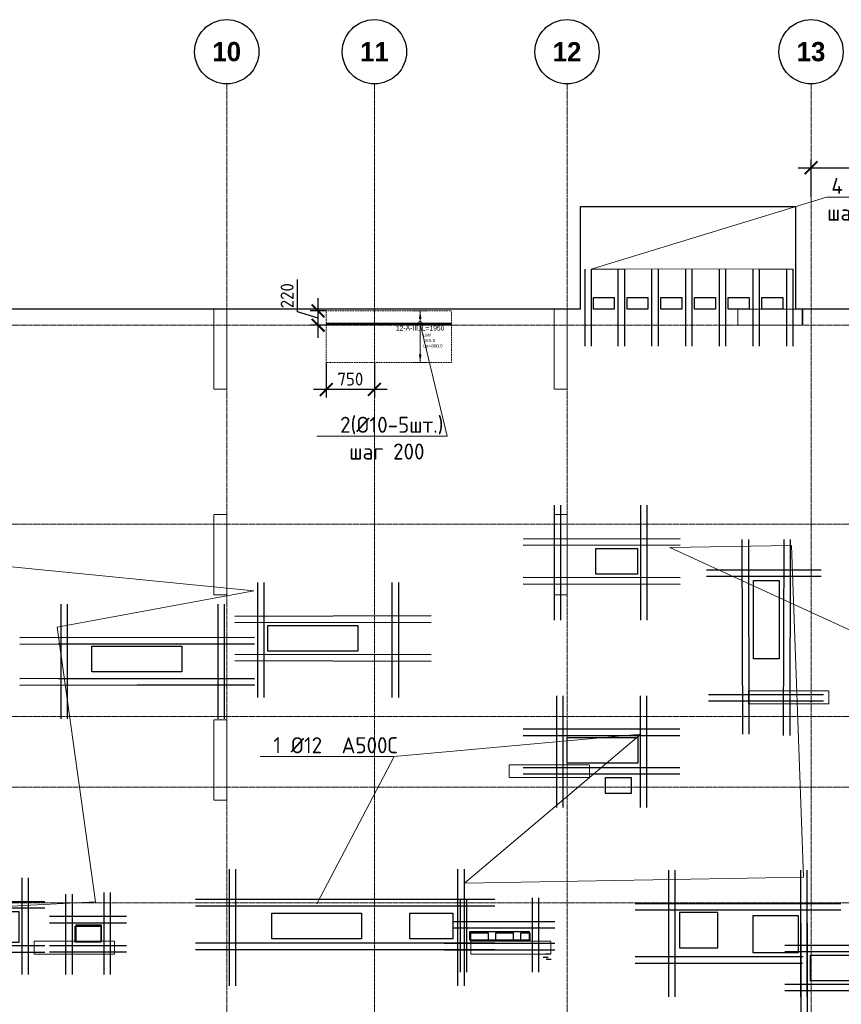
# Model space of a CAD drawing. Header units: millimetres. Extents: x -5898314 to 1055204, y -720802 to 1562611.
# Tile 118 of 256: x -75060 to -62265, y -603580 to -588240. Entities that reach past the tile are written whole.
import ezdxf
from ezdxf import colors
from ezdxf.entities.mleader import LeaderData, LeaderLine
from ezdxf.enums import TextEntityAlignment as Align
from ezdxf.math import Vec2, Vec3

# ---------------------------------------------------------------- set-up
doc = ezdxf.new("R2010")
doc.units = ezdxf.units.MM
doc.set_wipeout_variables(frame=1)
for name, pattern in [('01 Штриховая _4 мм_', [6, 3.5, -2.5]), ('______5', [1100, 800, -100, 100, -100]), ('DASHED', [7, 5, -2, 0]), ('GOST2.303 4', [7, 5, -2, 0]), ('осевая', [50.8, 31.75, -6.35, 6.35, -6.35])]:
    doc.linetypes.add(name, pattern=pattern)
for name, color, linetype, lineweight in [('907Сл Осевые', 1, 'Continuous', 0), ('_0.25', 114, 'Continuous', 25), ('_0.5', 94, 'Continuous', 50), ('RAZMER', 100, 'Continuous', 15), ('АрмСтер', 2, 'Continuous', 50), ('контур распр. стерхней', 2, 'GOST2.303 4', 20), ('Оси', 40, '______5', 18), ('Перекрытие ж_бетон', 1, 'Continuous', 30), ('подоснова', 151, 'Continuous', 5), ('РАЗМЕРЫ', 1, 'Continuous', 9), ('Стена_ кирп. кладка не несущ', 7, 'Continuous', 35)]:
    doc.layers.add(name, color=color, linetype=linetype, lineweight=lineweight)
doc.layers.add('АрмСтер_атрибуты', color=2, linetype='Continuous', lineweight=0, plot=False)
doc.layers.add('Колонна_ бетон', color=7, linetype='Continuous', lineweight=50, true_color=0xb4b496)
doc.styles.add('Century Gothic', font='GOTHIC.TTF')
doc.styles.add('GOST-2.304_Type-B', font='GOST_Common.ttf')
doc.styles.get("Standard").update_dxf_attribs({"font": 'arial.ttf'})
doc.styles.add('Аннотативный', font='arial.ttf')
doc.dimstyles.new('СПДС', dxfattribs={"dimscale": 100, "dimtxt": 2.5, "dimasz": 2, "dimexe": 1.25, "dimexo": 0, "dimtad": 1, "dimdec": 0, "dimrnd": 5, "dimtxsty": 'GOST-2.304_Type-B', "dimblk": 'ARCHTICK', "dimcen": 2.5, "dimdle": 2, "dimclrd": 1, "dimclre": 1, "dimclrt": 1, "dimadec": 0, "dimazin": 2, "dimtfac": 0.75, "dimtdec": 0, "dimtmove": 1, "dimatfit": 3, "dimfxl": 1, "dimtfillclr": 256, "dimtolj": 1, "dimarcsym": 1})

# ---------------------------------------------------------------- blocks, each defined once
blk = doc.blocks.new('NSY101')
at = {"color": 0, "linetype": 'ByBlock', "lineweight": -2}
blk.add_circle((0, 0), 50, dxfattribs=at)
blk = doc.blocks.new('СЛОЖНЫЙ_ОБЪЕКТ_17')
at = {"layer": 'Оси', "color": 16, "linetype": 'Continuous', "lineweight": 25, "transparency": 33554687, "xscale": 9.999999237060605, "yscale": 9.999999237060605, "zscale": 9.999999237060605}
blk.add_blockref('NSY101', (36213, -989), dxfattribs=at)
at = {"layer": 'Оси', "color": 16, "linetype": 'Continuous', "lineweight": 25, "transparency": 33554687, "insert": (36213, -989), "char_height": 300, "width": 620, "attachment_point": 5, "style": 'Century Gothic'}
blk.add_mtext('\\A1;{\\fCentury Gothic|i0|b1;\\H300.000000;\\W1.000000;\\C16;10}\\P', dxfattribs=at)
blk = doc.blocks.new('СЛОЖНЫЙ_ОБЪЕКТ_18')
at = {"layer": 'Оси', "color": 16, "linetype": 'Continuous', "lineweight": 25, "transparency": 33554687, "xscale": 9.999999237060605, "yscale": 9.999999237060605, "zscale": 9.999999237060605}
blk.add_blockref('NSY101', (38513, -989), dxfattribs=at)
at = {"layer": 'Оси', "color": 16, "linetype": 'Continuous', "lineweight": 25, "transparency": 33554687, "insert": (38513, -989), "char_height": 300, "width": 620, "attachment_point": 5, "style": 'Century Gothic'}
blk.add_mtext('\\A1;{\\fCentury Gothic|i0|b1;\\H300.000000;\\W1.000000;\\C16;11}\\P', dxfattribs=at)
blk = doc.blocks.new('СЛОЖНЫЙ_ОБЪЕКТ_19')
at = {"layer": 'Оси', "color": 16, "linetype": 'Continuous', "lineweight": 25, "transparency": 33554687, "xscale": 9.999999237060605, "yscale": 9.999999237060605, "zscale": 9.999999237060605}
blk.add_blockref('NSY101', (41513, -989), dxfattribs=at)
at = {"layer": 'Оси', "color": 16, "linetype": 'Continuous', "lineweight": 25, "transparency": 33554687, "insert": (41513, -989), "char_height": 300, "width": 620, "attachment_point": 5, "style": 'Century Gothic'}
blk.add_mtext('\\A1;{\\fCentury Gothic|i0|b1;\\H300.000000;\\W1.000000;\\C16;12}\\P', dxfattribs=at)
blk = doc.blocks.new('СЛОЖНЫЙ_ОБЪЕКТ_20')
at = {"layer": 'Оси', "color": 16, "linetype": 'Continuous', "lineweight": 25, "transparency": 33554687, "xscale": 9.999999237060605, "yscale": 9.999999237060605, "zscale": 9.999999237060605}
blk.add_blockref('NSY101', (45313, -989), dxfattribs=at)
at = {"layer": 'Оси', "color": 16, "linetype": 'Continuous', "lineweight": 25, "transparency": 33554687, "insert": (45313, -989), "char_height": 300, "width": 620, "attachment_point": 5, "style": 'Century Gothic'}
blk.add_mtext('\\A1;{\\fCentury Gothic|i0|b1;\\H300.000000;\\W1.000000;\\C16;13}\\P', dxfattribs=at)
blk = doc.blocks.new('оси блок 2')
at = {"layer": 'Оси', "color": 16, "linetype": 'осевая', "lineweight": 0, "transparency": 33554687}
for p, q in [((-54204.7, -322543), (-54204.7, -347914.1)), ((-51904.7, -322543), (-51904.7, -347914.1)), ((-48904.7, -322543), (-48904.7, -347914.1)), ((-45104.7, -322543), (-45104.7, -347914.1)), ((-89822.3, -326301.3), (-37238.5, -326301.3)), ((-89822.3, -329401.3), (-37238.5, -329401.3)), ((-89822.3, -332401.3), (-37238.5, -332401.3)), ((-89822.3, -333501.3), (-37238.5, -333501.3)), ((-89822.3, -335301.3), (-37238.5, -335301.3))]:
    blk.add_line(p, q, dxfattribs=at)
at = {"layer": 'Оси', "color": 16, "linetype": 'Continuous', "lineweight": 25, "transparency": 33554687}
for name in ['СЛОЖНЫЙ_ОБЪЕКТ_17', 'СЛОЖНЫЙ_ОБЪЕКТ_18', 'СЛОЖНЫЙ_ОБЪЕКТ_19', 'СЛОЖНЫЙ_ОБЪЕКТ_20']:
    blk.add_blockref(name, (-90418.2, -321053.5), dxfattribs=at)
blk = doc.blocks.new('подложка стн 1-го этажа')
at = {"layer": 'Колонна_ бетон', "color": 252, "linetype": 'DASHED', "lineweight": 0, "ltscale": 0.5, "true_color": 0x939598, "transparency": 33554687}
for p, q in [((39544, 23162, -200), (39344, 23162, -200)), ((39344, 23162, -200), (39344, 23162, -200)), ((39344, 21912, -200), (39344, 23162, -200)), ((39544, 23162, -200), (39344, 23162, -200)), ((39344, 23162, -200), (39344, 23162, -200)), ((39344, 21912, -200), (39344, 23162, -200)), ((39544, 23162, -200), (39544, 23162, -200)), ((39544, 23162, -200), (39544, 21912, -200)), ((39544, 23162, -200), (39544, 23162, -200)), ((39544, 23162, -200), (39544, 21912, -200)), ((44644, 23162, -200), (44644, 23162, -200)), ((44644, 23162, -200), (44844, 23162, -200)), ((44644, 23162, -200), (44644, 21912, -200)), ((44644, 23162, -200), (44644, 23162, -200)), ((44644, 23162, -200), (44844, 23162, -200)), ((44644, 23162, -200), (44644, 21912, -200)), ((44844, 23162, -200), (44844, 23162, -200)), ((44844, 21912, -200), (44844, 23162, -200)), ((44844, 23162, -200), (44844, 23162, -200)), ((44844, 21912, -200), (44844, 23162, -200)), ((39344, 21912, -200), (39544, 21912, -200)), ((39344, 21912, -200), (39344, 21912, -200)), ((39344, 21912, -200), (39544, 21912, -200)), ((39344, 21912, -200), (39344, 21912, -200)), ((39544, 21912, -200), (39544, 21912, -200)), ((39544, 21912, -200), (39544, 21912, -200)), ((44844, 21912, -200), (44644, 21912, -200)), ((44644, 21912, -200), (44644, 21912, -200)), ((44844, 21912, -200), (44644, 21912, -200)), ((44644, 21912, -200), (44644, 21912, -200)), ((44844, 21912, -200), (44844, 21912, -200)), ((44844, 21912, -200), (44844, 21912, -200)), ((47669, 20412, -200), (47669, 20212, -200)), ((48919, 20412, -200), (47669, 20412, -200)), ((47669, 20412, -200), (47669, 20412, -200)), ((47669, 20412, -200), (47669, 20212, -200)), ((48919, 20412, -200), (47669, 20412, -200)), ((47669, 20412, -200), (47669, 20412, -200)), ((48919, 20412, -200), (48919, 20412, -200)), ((48919, 20212, -200), (48919, 20412, -200)), ((48919, 20412, -200), (48919, 20412, -200)), ((48919, 20212, -200), (48919, 20412, -200)), ((47669, 20212, -200), (47669, 20212, -200)), ((48919, 20212, -200), (47669, 20212, -200)), ((47669, 20212, -200), (47669, 20212, -200)), ((48919, 20212, -200), (47669, 20212, -200)), ((48919, 20212, -200), (48919, 20212, -200)), ((48919, 20212, -200), (48919, 20212, -200)), ((39344, 19962, -200), (39344, 19962, -200)), ((39544, 19962, -200), (39344, 19962, -200)), ((39344, 18712, -200), (39344, 19962, -200)), ((39344, 19962, -200), (39344, 19962, -200)), ((39544, 19962, -200), (39344, 19962, -200)), ((39344, 18712, -200), (39344, 19962, -200)), ((39544, 19962, -200), (39544, 19962, -200)), ((39544, 19962, -200), (39544, 18712, -200)), ((39544, 19962, -200), (39544, 19962, -200)), ((39544, 19962, -200), (39544, 18712, -200)), ((43944, 19062, -200), (43944, 19262, -200)), ((43944, 19262, -200), (43944, 19262, -200)), ((45194, 19262, -200), (43944, 19262, -200)), ((43944, 19062, -200), (43944, 19262, -200)), ((43944, 19262, -200), (43944, 19262, -200)), ((45194, 19262, -200), (43944, 19262, -200)), ((45194, 19262, -200), (45194, 19262, -200)), ((45194, 19262, -200), (45194, 19062, -200)), ((45194, 19262, -200), (45194, 19262, -200)), ((45194, 19262, -200), (45194, 19062, -200)), ((43944, 19062, -200), (43944, 19062, -200)), ((45194, 19062, -200), (43944, 19062, -200)), ((43944, 19062, -200), (43944, 19062, -200)), ((45194, 19062, -200), (43944, 19062, -200)), ((45194, 19062, -200), (45194, 19062, -200)), ((45194, 19062, -200), (45194, 19062, -200)), ((39344, 18712, -200), (39344, 18712, -200)), ((39544, 18712, -200), (39344, 18712, -200)), ((39344, 18712, -200), (39344, 18712, -200)), ((39544, 18712, -200), (39344, 18712, -200)), ((39544, 18712, -200), (39544, 18712, -200)), ((39544, 18712, -200), (39544, 18712, -200)), ((36543, 16512, -200), (36543, 16312, -200)), ((36543, 16512, -200), (36543, 16512, -200)), ((36543, 16512, -200), (37793, 16512, -200)), ((36543, 16512, -200), (36543, 16312, -200)), ((36543, 16512, -200), (36543, 16512, -200)), ((36543, 16512, -200), (37793, 16512, -200)), ((37793, 16512, -200), (37793, 16312, -200)), ((37793, 16512, -200), (37793, 16512, -200)), ((37793, 16512, -200), (37793, 16312, -200)), ((37793, 16512, -200), (37793, 16512, -200)), ((43343, 16512, -200), (43343, 16512, -200)), ((44593, 16512, -200), (43343, 16512, -200)), ((43343, 16512, -200), (43343, 16312, -200)), ((43343, 16512, -200), (43343, 16512, -200)), ((44593, 16512, -200), (43343, 16512, -200)), ((43343, 16512, -200), (43343, 16312, -200)), ((44593, 16512, -200), (44593, 16512, -200)), ((44593, 16312, -200), (44593, 16512, -200)), ((44593, 16512, -200), (44593, 16512, -200)), ((44593, 16312, -200), (44593, 16512, -200)), ((36543, 16312, -200), (36543, 16312, -200)), ((36543, 16312, -200), (37793, 16312, -200)), ((36543, 16312, -200), (36543, 16312, -200)), ((36543, 16312, -200), (37793, 16312, -200)), ((37793, 16312, -200), (37793, 16312, -200)), ((37793, 16312, -200), (37793, 16312, -200)), ((43343, 16312, -200), (43343, 16312, -200)), ((43343, 16312, -200), (44593, 16312, -200)), ((43343, 16312, -200), (43343, 16312, -200)), ((43343, 16312, -200), (44593, 16312, -200)), ((44593, 16312, -200), (44593, 16312, -200)), ((44593, 16312, -200), (44593, 16312, -200))]:
    blk.add_line(p, q, dxfattribs=at)
for points, elevation in [([(39344, 26362), (39544, 26362), (39544, 25112), (39344, 25112)], -560), ([(39344, 26362), (39544, 26362), (39544, 25112), (39344, 25112)], -560), ([(44644, 26362), (44844, 26362), (44844, 25112), (44644, 25112)], -560), ([(44644, 26362), (44844, 26362), (44844, 25112), (44644, 25112)], -560), ([(47504, 26362), (48504, 26362), (48504, 26112), (47504, 26112)], -360), ([(47504, 26362), (48514, 26362), (48514, 26112), (47504, 26112)], -560), ([(47504, 26362), (48504, 26362), (48504, 26112), (47504, 26112)], -360), ([(47504, 26362), (48514, 26362), (48514, 26112), (47504, 26112)], -560)]:
    blk.add_lwpolyline(points, close=True, dxfattribs=dict(at, elevation=elevation))
blk = doc.blocks.new('_ArchTick')
at = {"color": 0, "linetype": 'ByBlock', "const_width": 0.15}
blk.add_lwpolyline([(-0.5, -0.5), (0.5, 0.5)], dxfattribs=at)
blk = doc.blocks.new('*D591')
at = {"layer": 'DEFPOINTS', "color": 0, "lineweight": 0, "transparency": 16777216}
for p in [(-56535, -590547), (-62735, -591012), (-56535, -591174)]:
    blk.add_point(p, dxfattribs=at)
at = {"layer": 'РАЗМЕРЫ', "color": 1, "lineweight": -2, "transparency": 16777216}
for p, q in [((-62735, -591012), (-62735, -590422)), ((-56535, -591174), (-56535, -590422)), ((-62935, -590547), (-56335, -590547))]:
    blk.add_line(p, q, dxfattribs=at)
at = {"layer": 'РАЗМЕРЫ', "color": 1, "lineweight": -2, "transparency": 16777216, "xscale": 200, "yscale": 200, "zscale": 200, "rotation": 180}
blk.add_blockref('_ArchTick', (-62735, -590547), dxfattribs=at)
at = {"layer": 'РАЗМЕРЫ', "color": 1, "lineweight": -2, "transparency": 16777216, "xscale": 200, "yscale": 200, "zscale": 200}
blk.add_blockref('_ArchTick', (-56535, -590547), dxfattribs=at)
at = {"layer": 'РАЗМЕРЫ', "color": 1, "lineweight": 0, "transparency": 16777216, "insert": (-59635, -590360), "char_height": 250, "attachment_point": 5, "style": 'GOST-2.304_Type-B'}
blk.add_mtext('\\A1;6200', dxfattribs=at)
blk = doc.blocks.new('отв +6900')
at = {"layer": 'Перекрытие ж_бетон', "color": 1}
for points in [[(-228613, -172099), (-228613, -171699), (-227963, -171699), (-227963, -172099)], [(-226157, -172199), (-225757, -172199), (-225757, -173419), (-226157, -173419)], [(-233721, -173299), (-233721, -172899), (-232321, -172899), (-232321, -173299)], [(-236461, -173619), (-236461, -173219), (-235061, -173219), (-235061, -173619)], [(-229061, -175044), (-229061, -174644), (-227961, -174644), (-227961, -175044)], [(-228061, -175519), (-228461, -175519), (-228461, -175269), (-228061, -175269)], [(-233661, -177779), (-233661, -177379), (-232261, -177379), (-232261, -177779)], [(-231511, -177779), (-231511, -177379), (-230841, -177379), (-230841, -177779)], [(-226711, -177919), (-226711, -177369), (-227311, -177369), (-227311, -177919)], [(-226161, -177999), (-226161, -177419), (-225461, -177419), (-225461, -177999)], [(-236311, -177819), (-236311, -177569), (-236711, -177569), (-236711, -177819)]]:
    blk.add_lwpolyline(points, close=True, dxfattribs=at)
at = {"layer": 'Перекрытие ж_бетон', "color": 1, "elevation": 360}
for points in [[(-230561, -177689), (-230291, -177689), (-230291, -177819), (-230561, -177819)], [(-230171, -177689), (-229901, -177689), (-229901, -177819), (-230171, -177819)], [(-229781, -177689), (-229641, -177689), (-229641, -177819), (-229781, -177819)]]:
    blk.add_lwpolyline(points, close=True, dxfattribs=at)
blk = doc.blocks.new('*U136')
at = {"layer": '_0.25', "ltscale": 100}
blk.add_lwpolyline([(0, 482), (1176, 482), (1176, 0), (0, 0)], close=True, dxfattribs=at)
at = {"layer": '_0.5', "color": 7, "lineweight": 30, "ltscale": 100}
for p, q in [((-150, 982), (-150, -500)), ((-50, 982), (-50, -500)), ((1226, -500), (1226, 1007)), ((1326, -500), (1326, 1007)), ((1576, 632), (-400, 632)), ((1576, 532), (-400, 532)), ((-400, -50), (1576, -50)), ((-400, -150), (1576, -150))]:
    blk.add_line(p, q, dxfattribs=at)
blk = doc.blocks.new('*U133')
at = {"layer": '_0.25', "ltscale": 100}
blk.add_lwpolyline([(0, 250), (399, 250), (399, 0), (0, 0)], close=True, dxfattribs=at)
at = {"layer": '_0.5', "color": 7, "lineweight": 30, "ltscale": 100}
for p, q in [((449, -500), (449, 774)), ((549, -500), (549, 774)), ((-150, 750), (-150, -500)), ((-50, 750), (-50, -500)), ((799, 400), (-400, 400)), ((799, 300), (-400, 300)), ((-400, -50), (799, -50)), ((-400, -150), (799, -150))]:
    blk.add_line(p, q, dxfattribs=at)
blk = doc.blocks.new('*U137')
at = {"layer": '_0.25', "ltscale": 100}
blk.add_lwpolyline([(0, 402), (1619, 402), (1619, 0), (0, 0)], close=True, dxfattribs=at)
at = {"layer": '_0.5', "color": 7, "lineweight": 30, "ltscale": 100}
for p, q in [((1669, -500), (1669, 927)), ((1769, -500), (1769, 927)), ((-150, 902), (-150, -500)), ((-50, 902), (-50, -500)), ((2019, 552), (-400, 552)), ((2019, 452), (-400, 452)), ((-400, -50), (2019, -50)), ((-400, -150), (2019, -150))]:
    blk.add_line(p, q, dxfattribs=at)
blk = doc.blocks.new('*U196')
at = {"layer": '_0.25', "ltscale": 100}
blk.add_lwpolyline([(0, 135), (926, 135), (926, 0), (0, 0)], close=True, dxfattribs=at)
at = {"layer": '_0.5', "color": 7, "lineweight": 30, "ltscale": 100}
for p, q in [((-150, 635), (-150, -500)), ((-50, 635), (-50, -500)), ((976, -500), (976, 660)), ((1076, -500), (1076, 660)), ((1326, 285), (-256, 285)), ((1326, 185), (-256, 185)), ((-400, -50), (1326, -50)), ((-400, -150), (1326, -150))]:
    blk.add_line(p, q, dxfattribs=at)
blk = doc.blocks.new('_None')
blk = doc.blocks.new('*U206')
at = {"layer": 'РАЗМЕРЫ'}
for p, q in [((112, 200), (-112, 200)), ((112, -600), (-112, -600))]:
    blk.add_line(p, q, dxfattribs=at)
at = {"layer": 'РАЗМЕРЫ', "ltscale": 15}
blk.add_line((0, -600), (0, 200), dxfattribs=at)
at = {"layer": 'РАЗМЕРЫ'}
for points in [[(0, 200), (21, 75), (-21, 75)], [(0, -600), (21, -475), (-21, -475)]]:
    blk.add_solid(points, dxfattribs=at)
at = {"layer": 'АрмСтер_атрибуты', "color": 215, "ltscale": 15, "style": 'Аннотативный'}
for s, p in [('шаг', (51, -194)), ('n=', (51, -285)), ('Lр=', (50, -368))]:
    blk.add_text(s, height=50, dxfattribs=at).set_placement(p)
at = {"layer": 'АрмСтер_атрибуты', "style": 'Аннотативный', "flags": 8}
blk.add_attdef('ПОЗ', (110, 30), '', height=75, dxfattribs=at)
at = {"layer": 'АрмСтер_атрибуты', "color": 215, "style": 'Аннотативный'}
for tag, p, flags in [('ШАГ', (191, -194), 10), ('КОЛ', (138, -285), 8), ('ШИРИНА', (173, -368), 8)]:
    blk.add_attdef(tag, p, '', height=50, dxfattribs=dict(at, flags=flags))
at = {"layer": 'АрмСтер_атрибуты', "flags": 9}
for tag, p in [('ОБОЗНАЧЕНИЕ', (-1034, -1124)), ('МАССА', (-1034, -1010))]:
    blk.add_attdef(tag, p, '', height=75, dxfattribs=at)
at = {"linetype": 'Continuous', "lineweight": 0}
blk.add_wipeout([(35, 0), (28, 21), (11, 33), (-11, 33), (-28, 21), (-35, 0), (-28, -21), (-11, -33), (11, -33), (28, -21)], dxfattribs=at)
at = {"color": 0, "linetype": 'ByBlock', "lineweight": -2, "ltscale": 100}
blk.add_line((-1463, 0), (487, 0), dxfattribs=at)
at = {"layer": 'РАЗМЕРЫ'}
blk.add_circle((0, 0), 35, dxfattribs=at)
at = {"layer": 'АрмСтер_атрибуты', "style": 'Аннотативный', "flags": 8}
blk.add_attdef('НАИМЕНОВАНИЕ', text='', height=75, dxfattribs=at).set_placement((0, -29), align=Align.TOP_CENTER)
blk = doc.blocks.new('*D628')
at = {"layer": '907Сл Осевые', "color": 1, "lineweight": -2, "transparency": 16777216}
for p, q in [((-70732, -592792), (-70732, -592287)), ((-70413, -593198), (-70413, -592578)), ((-70413, -592888), (-70732, -592792)), ((-70286, -592778), (-70538, -592778)), ((-70286, -592998), (-70538, -592998))]:
    blk.add_line(p, q, dxfattribs=at)
at = {"layer": 'DEFPOINTS', "color": 0, "lineweight": 0, "transparency": 16777216}
for p in [(-70413, -592778), (-70286, -592778, 43150), (-70286, -592998, 43150)]:
    blk.add_point(p, dxfattribs=at)
at = {"layer": '907Сл Осевые', "color": 1, "lineweight": -2, "transparency": 16777216, "xscale": 200, "yscale": 200, "zscale": 200}
for p, rotation in [((-70413, -592778), 90), ((-70413, -592998), 270)]:
    blk.add_blockref('_ArchTick', p, dxfattribs=dict(at, rotation=rotation))
at = {"layer": '907Сл Осевые', "color": 1, "lineweight": 0, "transparency": 16777216, "insert": (-70895, -592540), "char_height": 200, "attachment_point": 5, "rotation": 90, "style": 'GOST-2.304_Type-B'}
blk.add_mtext('\\A1;220', dxfattribs=at)
blk = doc.blocks.new('*D629')
at = {"layer": '907Сл Осевые', "color": 1, "lineweight": -2, "transparency": 16777216}
for p, q in [((-70286, -593580), (-70286, -594126)), ((-69535, -593580), (-69535, -594126)), ((-69335, -594001), (-70486, -594001))]:
    blk.add_line(p, q, dxfattribs=at)
at = {"layer": 'DEFPOINTS', "color": 0, "lineweight": 0, "transparency": 16777216}
for p in [(-70286, -593580, 43150), (-69535, -593580, 43150), (-70286, -594001)]:
    blk.add_point(p, dxfattribs=at)
at = {"layer": '907Сл Осевые', "color": 1, "lineweight": -2, "transparency": 16777216, "xscale": 200, "yscale": 200, "zscale": 200, "rotation": 180}
blk.add_blockref('_ArchTick', (-70286, -594001), dxfattribs=at)
at = {"layer": '907Сл Осевые', "color": 1, "lineweight": -2, "transparency": 16777216, "xscale": 200, "yscale": 200, "zscale": 200}
blk.add_blockref('_ArchTick', (-69535, -594001), dxfattribs=at)
at = {"layer": '907Сл Осевые', "color": 1, "lineweight": 0, "transparency": 16777216, "insert": (-69910, -593839), "char_height": 200, "attachment_point": 5, "style": 'GOST-2.304_Type-B'}
blk.add_mtext('\\A1;750', dxfattribs=at)

msp = doc.modelspace()

# ---------------------------------------------------------------- linework, layer by layer
at = {"lineweight": 30}
for p, q in [((-66736.84, -595805.58, -360), (-66736.84, -597595.58, -360)), ((-66636.84, -595805.58, -360), (-66636.84, -597595.58, -360)), ((-65394.19, -595805.58, -360), (-65394.19, -597595.58, -360)), ((-65294.19, -595805.58, -360), (-65294.19, -597595.58, -360)), ((-64774.19, -596325.58, -360), (-67211.43, -596332.16, -360)), ((-63811.49, -596336.53, -360), (-63804.91, -599372.47, -360)), ((-63711.49, -596336.53, -360), (-63704.91, -599370.07, -360)), ((-63161.49, -596336.53, -360), (-63168.07, -599391.6, 4396.46)), ((-63061.49, -596336.53, -360), (-63068.07, -599391.6, 4357.92)), ((-64774.19, -596425.58, -360), (-67221.02, -596430.85, -360)), ((-64365.73, -596811.12, 120.06), (-62575.73, -596811.12, 120.06)), ((-71358.74, -597009.8, -360), (-71358.74, -598799.8, -360)), ((-71258.74, -597009.8, -360), (-71258.74, -598799.8, -360)), ((-64774.19, -597037.86, -360), (-67221.02, -597032.59, -360)), ((-64365.73, -596911.12, 120.06), (-62575.73, -596911.12, 120.06)), ((-74421.55, -597344.43, -360), (-74421.55, -599134.43, -360)), ((-71973.72, -597344.43, -360), (-71973.72, -599134.43, -360)), ((-71403.72, -597864.43, -360), (-75058.79, -597871.01, -360)), ((-71403.72, -597966.83, -360), (-75058.79, -597973.41, -360)), ((-71403.72, -597964.43, -360), (-74458.79, -597971.01, -360)), ((-68653.87, -598137.31, -360), (-71708.94, -598130.73, -360)), ((-68653.87, -598237.31, -360), (-71708.94, -598230.73, -360)), ((-71403.72, -598502.8, -360), (-75058.79, -598509.38, -360)), ((-71403.72, -598514.43, -360), (-74458.79, -598507.84, -360)), ((-71403.72, -598603.97, -360), (-75058.79, -598610.56, -360)), ((-71403.72, -598614.43, -360), (-74458.79, -598607.84, -360)), ((-66698.94, -598775.48, -360), (-66698.94, -600515.48, -360)), ((-66598.94, -598775.48, -360), (-66598.94, -600515.48, -360)), ((-65398.53, -598775.48, -360), (-65398.53, -600515.48, -360)), ((-65298.53, -598775.48, -360), (-65298.53, -600515.48, -360)), ((-64332.95, -598851.86, 120.06), (-62542.95, -598851.86, 120.06)), ((-64778.74, -599295.48, -360), (-67218.94, -599295.48, -360)), ((-64778.74, -599395.48, -360), (-67218.94, -599395.48, -360)), ((-71798.94, -601472.48, -360), (-71798.94, -603292.48, -360)), ((-71698.94, -601472.48, -360), (-71698.94, -603292.48, -360)), ((-68240.56, -601472.48, -360), (-68240.56, -603292.48, -360)), ((-68140.56, -601472.48, -360), (-68140.56, -603292.48, -360)), ((-64952.57, -603461.32), (-64952.57, -601491.44)), ((-64852.57, -603461.32), (-64852.57, -601491.44)), ((-62895.25, -603461.32), (-62895.25, -601491.44)), ((-62795.25, -603461.32), (-62795.25, -601491.44)), ((-67661.56, -601948.97, -360), (-72321.77, -601948.97, -360)), ((-67661.56, -602048.97, -360), (-72321.77, -602048.97, -360)), ((-62274.19, -602015.36), (-65472.57, -602015.36)), ((-62274.19, -602115.36), (-65472.57, -602115.36)), ((-67661.56, -602628.97, -360), (-72321.77, -602628.97, -360)), ((-67661.56, -602728.97, -360), (-72321.77, -602728.97, -360)), ((-62859, -602841.32), (-65472.57, -602841.32)), ((-62866.41, -602941.32), (-65472.57, -602941.32))]:
    msp.add_line(p, q, dxfattribs=at)
at = {"color": 5, "lineweight": 30}
for p, q in [((-69262.5, -597009.8, -360), (-69262.5, -598799.8, -360)), ((-69162.5, -597009.8, -360), (-69162.5, -598799.8, -360)), ((-64774.19, -596937.86, -360), (-67221.02, -596932.59, -360)), ((-74321.55, -597344.43, -360), (-74321.55, -599134.43, -360)), ((-71873.72, -597344.43, -360), (-71873.72, -599134.43, -360)), ((-68653.87, -597529.8, -360), (-71708.94, -597536.38, -360)), ((-68653.87, -597629.8, -360), (-71708.94, -597636.38, -360)), ((-64332.95, -598751.86, 120.06), (-62542.95, -598751.86, 120.06)), ((-64778.74, -599895.48, -360), (-67218.94, -599895.48, -360)), ((-64778.74, -599995.48, -360), (-67218.94, -599995.48, -360))]:
    msp.add_line(p, q, dxfattribs=at)
at = {"layer": 'RAZMER', "lineweight": 30}
for points, elevation in [([(-66260.71, -592125.41), (-66260.75, -593325.41)], -359.98), ([(-66160.71, -592125.41), (-66160.75, -593325.41)], -359.98), ([(-65743.46, -592125.41), (-65743.5, -593325.41)], -360), ([(-65643.46, -592125.41), (-65643.5, -593325.41)], -360), ([(-65218.47, -592125.41), (-65218.52, -593325.41)], -359.98), ([(-65118.47, -592125.41), (-65118.52, -593325.41)], -359.98), ([(-64693.39, -592125.41), (-64693.44, -593325.41)], -360.07), ([(-64593.39, -592125.41), (-64593.44, -593325.41)], -360.07), ([(-64168.5, -592125.41), (-64168.54, -593325.41)], -359.95), ([(-64068.5, -592125.41), (-64068.54, -593325.41)], -359.95), ([(-63643.51, -592125.41), (-63643.56, -593325.41)], -359.93), ([(-63543.51, -592125.41), (-63543.56, -593325.41)], -359.93), ([(-63118.53, -592125.41), (-63118.57, -593325.41)], -360), ([(-63018.53, -592125.41), (-63018.57, -593325.41)], -360)]:
    msp.add_lwpolyline(points, dxfattribs=dict(at, elevation=elevation))
at = {"layer": 'контур распр. стерхней', "linetype": '01 Штриховая _4 мм_', "elevation": 43150}
msp.add_lwpolyline([(-68335.69, -593580.05), (-70285.69, -593580.05), (-70285.68, -592777.93), (-68335.68, -592777.93)], close=True, dxfattribs=at)
at = {"layer": 'Перекрытие ж_бетон'}
for p, q in [((-66325.27, -591147.93), (-62975.27, -591147.93)), ((-66325.27, -592747.93), (-66325.27, -591147.93)), ((-62975.27, -591147.93), (-62975.27, -592747.93))]:
    msp.add_line(p, q, dxfattribs=at)
for points, elevation in [([(-65800.29, -592747.93), (-66125.29, -592747.93), (-66125.29, -592567.93), (-65800.29, -592567.93)], 0.02), ([(-65275.21, -592747.93), (-65600.21, -592747.93), (-65600.21, -592567.93), (-65275.21, -592567.93)], -0.07), ([(-64750.31, -592747.93), (-65075.31, -592747.93), (-65075.31, -592567.93), (-64750.31, -592567.93)], 0.04), ([(-64225.33, -592747.93), (-64550.33, -592747.93), (-64550.33, -592567.93), (-64225.33, -592567.93)], 0.05), ([(-63700.34, -592747.93), (-64025.34, -592747.93), (-64025.34, -592567.93), (-63700.34, -592567.93)], 0.07), ([(-63175.35, -592747.93), (-63500.35, -592747.93), (-63500.35, -592567.93), (-63175.35, -592567.93)], 0.09)]:
    msp.add_lwpolyline(points, close=True, dxfattribs=dict(at, elevation=elevation))
for points in [[(-71387.76, -592747.93), (-83125.27, -592747.93)], [(-66325.27, -592747.93), (-66335.27, -592747.93), (-66335.27, -592747.93), (-69685.27, -592747.93), (-69685.27, -592747.93), (-71485.27, -592747.93)], [(-59335.27, -609647.93), (-56285.27, -609647.93), (-56285.27, -592747.93), (-62975.27, -592747.93)]]:
    msp.add_lwpolyline(points, dxfattribs=at)
at = {"layer": 'Стена_ кирп. кладка не несущ', "color": 31, "linetype": 'Continuous', "lineweight": 25, "true_color": 0xf0b464, "transparency": 33554687}
for p, q in [((-66827.46, -602847.86, 200), (-66907.46, -602847.86, 200)), ((-66793.82, -602797.93, 200), (-66873.82, -602797.93, 200)), ((-66781.34, -602879.48), (-66861.34, -602879.48))]:
    msp.add_line(p, q, dxfattribs=at)

# ---------------------------------------------------------------- block references
for name, p in [('подложка стн 1-го этажа', (-111379.2, -619109.72, 560)), ('отв +6900', (162525.63, -424778.83, 200))]:
    msp.add_blockref(name, p)
at = {"ltscale": 100}
for name, p in [('*U136', (-76247.03, -602615.62)), ('*U133', (-74195, -602613.25)), ('*U196', (-68050.31, -602578.36)), ('*U137', (-62744.69, -603215.21))]:
    msp.add_blockref(name, p, dxfattribs=at)
at = {"layer": 'РАЗМЕРЫ'}
msp.add_blockref('оси блок 2', (-17630.56, -266696.6), dxfattribs=at)

# ---------------------------------------------------------------- dimensions: what is measured, and where the dimension line sits
at = {"layer": 'РАЗМЕРЫ', "color": 1, "lineweight": 0}
dim = msp.add_linear_dim(base=(-56535.27, -590547.25), p1=(-62735.27, -591012.12), p2=(-56535.27, -591173.69), dimstyle='СПДС', override={"dimrnd": 5}, dxfattribs=at)
dim.commit()
dim.dimension.update_dxf_attribs({"geometry": '*D591', "text_midpoint": (-59635.27, -590359.75)})

# ---------------------------------------------------------------- leaders
at = {"layer": 'подоснова', "color": 2, "lineweight": 0, "ltscale": 0.3}
ml = msp.add_multileader_mtext('Standard', dxfattribs=at)
ml.set_content('4 (%%C12)\\Pшаг 100', color=2, style='GOST-2.304_Type-B')
ml.set_leader_properties(color=256, linetype='ByLayer', lineweight=15)
ml.set_arrow_properties(name='NONE')
ml.build(insert=Vec2(0, 0))
ml.multileader.update_dxf_attribs({"text_left_attachment_type": 6, "text_right_attachment_type": 6, "dogleg_length": 0.1, "arrow_head_size": 18})
ctx = ml.context
ctx.base_point, ctx.char_height, ctx.arrow_head_size, ctx.landing_gap_size, ctx.plane_origin = Vec3(-62495.76, -591004.96, 359.91), 250, 18, 20, Vec3(-65998.13, -591418.2, 359.91)
ctx.left_attachment, ctx.right_attachment, ctx.text_align_type = 6, 6, 1
notes = []
notes.append((ctx, [(0, (1, 1, 0), (-62495.86, -591004.96, 359.91), (1, 0), 0.1, [(6, [(-63018.53, -592125.41, 359.91), (-63543.51, -592125.41, 359.91), (-64082.79, -592119.8, 359.91), (-64593.39, -592125.41, 359.91), (-65132.85, -592119.8, 359.91), (-65643.46, -592125.41, 359.91), (-66160.71, -592125.41, 359.91)], 0, [])])]))
ctx.mtext.insert, ctx.mtext.alignment, ctx.mtext.flow_direction = Vec3(-61920.45, -590704.96, 359.91), 2, 5
ml = msp.add_multileader_mtext('Standard', dxfattribs=at)
ml.set_content('1 %%C12  А500С', color=2, style='GOST-2.304_Type-B')
ml.set_leader_properties(color=256, linetype='ByLayer', lineweight=15)
ml.set_arrow_properties(name='NONE')
ml.build(insert=Vec2(0, 0))
ml.multileader.update_dxf_attribs({"text_left_attachment_type": 6, "text_right_attachment_type": 6, "dogleg_length": 0.1, "arrow_head_size": 18})
ctx = ml.context
ctx.base_point, ctx.char_height, ctx.arrow_head_size, ctx.landing_gap_size, ctx.plane_origin = Vec3(-85941, -595871.76, 720), 250, 18, 20, Vec3(-94916.58, -594723.33, 720)
ctx.left_attachment, ctx.right_attachment, ctx.text_align_type = 6, 6, 1
notes.append((ctx, [(1, (1, 1, 0), (-84119.08, -595871.76, 720), (-1, 0), 0.1, [(6, [(-85068.28, -599579.63, 720), (-89043.53, -599004.75, 720), (-90095.18, -597292.34, 720)], 0, []), (3, [(-77543.82, -599298.28, 720), (-76699.43, -602130.52, 720), (-73877.77, -601981.59, 720), (-74475.18, -597705.14, 720), (-71415.45, -597137.72, 720)], 0, [])])]))
ctx.mtext.insert, ctx.mtext.alignment, ctx.mtext.flow_direction = Vec3(-85030.09, -595571.76, 720), 2, 5
ml = msp.add_multileader_mtext('Standard', dxfattribs=at)
ml.set_content('1 %%C12  А500С', color=2, style='GOST-2.304_Type-B')
ml.set_leader_properties(color=256, linetype='ByLayer', lineweight=15)
ml.set_arrow_properties(name='NONE')
ml.build(insert=Vec2(0, 0))
ml.multileader.update_dxf_attribs({"text_left_attachment_type": 6, "text_right_attachment_type": 6, "dogleg_length": 0.1, "arrow_head_size": 18})
ctx = ml.context
ctx.base_point, ctx.char_height, ctx.arrow_head_size, ctx.landing_gap_size, ctx.plane_origin = Vec3(-71051.57, -599718.33, 720), 250, 18, 20, Vec3(-68928.5, -596238.42, 720)
ctx.left_attachment, ctx.right_attachment, ctx.text_align_type = 6, 6, 1
notes.append((ctx, [(1, (1, 1, 0), (-69229.65, -599718.33, 720), (-1, 0), 0.1, [(6, [(-70434.82, -602013.75, 720)], 0, []), (7, [(-61025.36, -602472.98, 720), (-59846.73, -598801.45, 720), (-64937.35, -596462.3, 720), (-63041.82, -596433.27, 720), (-62854.13, -601600.24, 720), (-68131.09, -601694.1, 720), (-65387.69, -599369.57, 720)], 0, [])])]))
ctx.mtext.insert, ctx.mtext.alignment, ctx.mtext.flow_direction = Vec3(-70140.66, -599418.33, 720), 2, 5
for ctx, leaders in notes:
    for number, flags, end, landing, length, lines in leaders:
        leader = LeaderData()
        leader.index, (leader.has_last_leader_line, leader.has_dogleg_vector, leader.attachment_direction) = number, flags
        leader.last_leader_point, leader.dogleg_vector, leader.dogleg_length = Vec3(end), Vec3(landing), length
        for number, points, colour, breaks in lines:
            line = LeaderLine()
            line.index, line.vertices, line.color, line.breaks = number, Vec3.list(points), colors.encode_raw_color(colour), breaks
            leader.lines.append(line)
        ctx.leaders.append(leader)

# ---------------------------------------------------------------- next in the draw order: block references
at = {"layer": 'АрмСтер', "ltscale": 15}
ref = msp.add_blockref('*U206', (-68823.18, -592977.93, 43150), dxfattribs=at)
ref.add_attrib('НАИМЕНОВАНИЕ', '12-A-III, L=1950', dxfattribs={"layer": 'АрмСтер_атрибуты', "height": 75, "style": 'Аннотативный', "flags": 8}).set_placement((-68823.18, -593007.27, 43150), align=Align.TOP_CENTER)
ref.add_attrib('КОЛ', '5.0', (-68685.13, -593263.05, 43150), dxfattribs={"layer": 'АрмСтер_атрибуты', "color": 215, "height": 50, "style": 'Аннотативный', "flags": 8})
ref.add_attrib('ШИРИНА', '800.0', (-68650.3, -593345.73, 43150), dxfattribs={"layer": 'АрмСтер_атрибуты', "color": 215, "height": 50, "style": 'Аннотативный', "flags": 8})

# ---------------------------------------------------------------- next in the draw order: dimensions: what is measured, and where the dimension line sits
at = {"layer": '907Сл Осевые', "lineweight": 0}
dim = msp.add_linear_dim(base=(-70413.27, -592777.93), p1=(-70285.68, -592997.93, 43150), p2=(-70285.68, -592777.93, 43150), angle=90, dimstyle='СПДС', override={"dimtxt": 2}, dxfattribs=at)
dim.commit()
dim.dimension.update_dxf_attribs({"geometry": '*D628', "text_midpoint": (-70894.52, -592729.8)})
dim = msp.add_linear_dim(base=(-70285.69, -594001.25), p1=(-69535.27, -593580.05, 43150), p2=(-70285.69, -593580.05, 43150), dimstyle='СПДС', override={"dimtxt": 2}, dxfattribs=at)
dim.commit()
dim.dimension.update_dxf_attribs({"geometry": '*D629', "text_midpoint": (-69910.48, -593838.75)})

# ---------------------------------------------------------------- next in the draw order: leaders
at = {"layer": 'подоснова', "color": 2, "lineweight": 0, "ltscale": 0.3}
ml = msp.add_multileader_mtext('Standard', dxfattribs=at)
ml.set_content(' 2(%%C10-5шт.)\\Pшаг 200', color=2, style='GOST-2.304_Type-B')
ml.set_leader_properties(color=256, linetype='ByLayer', lineweight=15)
ml.set_arrow_properties(name='NONE')
ml.build(insert=Vec2(0, 0))
ml.multileader.update_dxf_attribs({"text_left_attachment_type": 6, "text_right_attachment_type": 6, "dogleg_length": 0.1, "arrow_head_size": 18})
ctx = ml.context
ctx.base_point, ctx.char_height, ctx.arrow_head_size, ctx.landing_gap_size, ctx.plane_origin = Vec3(-70279.09, -594725.78), 250, 18, 20, Vec3(-79210.79, -589994.23)
ctx.left_attachment, ctx.right_attachment, ctx.text_align_type = 6, 6, 1
notes = []
notes.append((ctx, [(1, (1, 1, 0), (-68403.39, -594725.78), (-1, 0), 0.1, [(0, [(-68823.18, -592977.93)], 0, [])])]))
ctx.mtext.insert, ctx.mtext.alignment, ctx.mtext.flow_direction = Vec3(-69341.29, -594425.78), 2, 5
for ctx, leaders in notes:
    for number, flags, end, landing, length, lines in leaders:
        leader = LeaderData()
        leader.index, (leader.has_last_leader_line, leader.has_dogleg_vector, leader.attachment_direction) = number, flags
        leader.last_leader_point, leader.dogleg_vector, leader.dogleg_length = Vec3(end), Vec3(landing), length
        for number, points, colour, breaks in lines:
            line = LeaderLine()
            line.index, line.vertices, line.color, line.breaks = number, Vec3.list(points), colors.encode_raw_color(colour), breaks
            leader.lines.append(line)
        ctx.leaders.append(leader)

doc.saveas('drawing.dxf')
